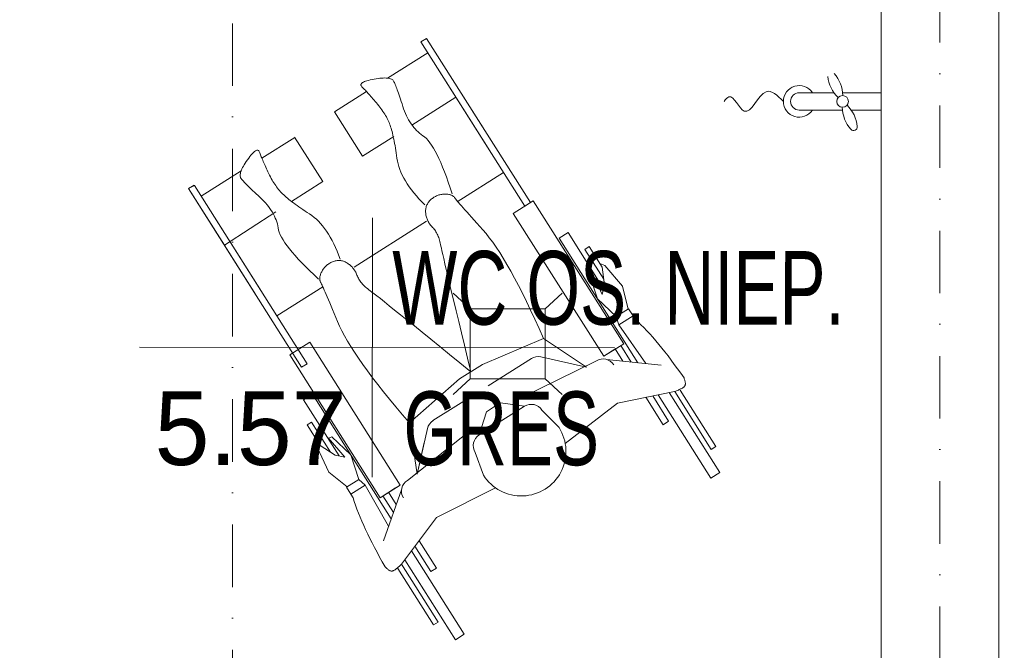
# Model space of a CAD drawing. Header units: centimetres. Extents: x -122 to 72759, y 3298 to 43172.
# Tile 71 of 243: x 36361 to 36561, y 10947 to 11076. Entities that reach past the tile are written whole.
import ezdxf
from ezdxf.enums import TextEntityAlignment as Align

# ---------------------------------------------------------------- set-up
doc = ezdxf.new("R2010")
doc.units = ezdxf.units.CM
doc.header["$MEASUREMENT"] = 0
doc.linetypes.add('DASHDOT', pattern=[25.4, 12.7, -6.35, 0, -6.35])
for name, color, linetype, lineweight in [('0-LINIA ŚREDNIA', 7, 'Continuous', 5), ('0-OSIE', 7, 'DASHDOT', 5), ('_ ściany konstrukcyjne', 7, 'Continuous', 5), ('_nowe meble', 7, 'Continuous', 5), ('meble', 7, 'Continuous', 5), ('METKI MIESZKAŃ', 7, 'Continuous', 5), ('TECHNOLOGIA', 7, 'Continuous', 5), ('ZZZ_Xref', 7, 'Continuous', 5)]:
    doc.layers.add(name, color=color, linetype=linetype, lineweight=lineweight)
doc.styles.add('tabelka', font='swz721lc.ttf')

# ---------------------------------------------------------------- blocks, each defined once
blk = doc.blocks.new('G$CA1DC9C89')
at = {"layer": '0-LINIA ŚREDNIA', "lineweight": 5}
blk.add_lwpolyline([(325.88, 544.32), (325.88, 225.53), (1938.96, 225.46), (1938.96, 249.46), (1913.96, 249.46), (1913.96, 785.16), (2491.1, 785.1), (2491.1, 596.1), (2825.26, 596.1), (2825.26, 628.14), (2825.26, 628.14), (2825.26, 785.1), (4105.09, 785.11)], dxfattribs=at)
at = {"layer": '0-OSIE', "lineweight": 5}
for points in [[(1901.96, 2227.68), (1901.96, -10.39)], [(1758.02, 892.87), (1758.02, -10.46)]]:
    blk.add_lwpolyline(points, dxfattribs=at)
at = {"layer": '_ ściany konstrukcyjne', "lineweight": 5}
for points in [[(325.88, 544.32), (325.88, 225.53), (1938.96, 225.46), (1938.96, 249.46), (1913.96, 249.46), (1913.96, 785.16), (2491.1, 785.1), (2491.1, 596.1), (2825.26, 596.1), (2825.26, 628.14), (2825.26, 628.14), (2825.26, 785.1), (4105.09, 785.11)], [(349.88, 544.32), (349.88, 249.53), (1889.96, 249.46), (1889.96, 809.16), (1952.01, 809.13)], [(349.88, 544.32), (349.88, 249.53), (1889.96, 249.46), (1889.96, 809.16), (1952.01, 809.14)]]:
    blk.add_lwpolyline(points, dxfattribs=at)
at = {"layer": '_nowe meble', "lineweight": 5}
for points in [[(1802.92, 404.49), (1806.39, 401.25)], [(1821.6, 401.25), (1825.07, 404.49)], [(1802.92, 383.83), (1806.39, 387.06)], [(1821.6, 387.06), (1825.07, 383.83)]]:
    blk.add_lwpolyline(points, dxfattribs=at)
blk.add_lwpolyline([(1806.39, 387.06), (1821.6, 387.06), (1821.6, 401.25), (1806.39, 401.25)], close=True, dxfattribs=at)
at = {"layer": 'meble', "lineweight": 5}
for p, q in [((1797.48, 456.32), (1796.35, 455.61)), ((1796.35, 455.61), (1817.49, 422.18)), ((1810.01, 434.01), (1796.35, 455.61)), ((1818.62, 422.89), (1797.48, 456.32)), ((1797.48, 456.32), (1811.08, 434.81)), ((1797.75, 453.4), (1789.57, 448.22)), ((1778.76, 441.39), (1785.27, 445.51)), ((1794.51, 438.69), (1803.47, 444.35)), ((1784.48, 432.35), (1778.76, 441.39)), ((1784.48, 432.35), (1778.76, 441.39)), ((1763.95, 431.91), (1770.67, 436.16)), ((1776.36, 427.16), (1770.62, 436.24)), ((1784.48, 432.35), (1790.86, 436.38)), ((1751.63, 424.23), (1759.78, 429.39)), ((1803.75, 423.06), (1813.16, 429.02)), ((1770, 423.14), (1776.36, 427.16)), ((1750.21, 426.48), (1749.08, 425.76)), ((1750.25, 426.41), (1749.08, 425.76)), ((1749.08, 425.76), (1772.07, 389.4)), ((1756.35, 414.26), (1749.08, 425.76)), ((1773.2, 390.12), (1750.25, 426.41)), ((1819.21, 423.27), (1815.14, 420.69)), ((1817.49, 422.18), (1818.62, 422.89)), ((1837.6, 394.19), (1819.21, 423.27)), ((1766.8, 421.03), (1756.35, 414.26)), ((1763.89, 404.84), (1754.79, 419.22)), ((1797.48, 419.1), (1782.73, 409.77)), ((1833.53, 391.62), (1815.14, 420.69)), ((1826.28, 416.79), (1824.47, 415.64)), ((1826.28, 416.79), (1824.47, 415.64)), ((1826.28, 416.79), (1833.5, 405.37)), ((1762.76, 404.13), (1755.98, 414.85)), ((1840.5, 390.3), (1824.47, 415.64)), ((1829.7, 413.38), (1830.6, 413.95)), ((1829.7, 413.38), (1833.54, 407.3)), ((1833.24, 409.78), (1830.6, 413.95)), ((1830.61, 408.37), (1831.14, 408.84)), ((1831.14, 408.84), (1833.22, 404.23)), ((1833.79, 410.13), (1832.77, 410.53)), ((1833.69, 406.14), (1833.24, 409.78)), ((1837.39, 405.86), (1833.79, 410.13)), ((1832.28, 403.3), (1830.61, 408.37)), ((1767.04, 399.85), (1776.37, 405.75)), ((1833.22, 404.23), (1833.69, 406.14)), ((1838.48, 401.21), (1837.39, 405.86)), ((1836.09, 399.7), (1832.28, 403.3)), ((1838.61, 401.29), (1836.09, 399.7)), ((1839.52, 399.86), (1838.61, 401.29)), ((1836.09, 399.7), (1836.62, 398.03)), ((1839.52, 399.86), (1836.62, 398.03)), ((1839.96, 399.16), (1839.52, 399.86)), ((1842.1, 390.13), (1836.61, 398.05)), ((1821.28, 395.27), (1808.84, 389.93)), ((1830.05, 389.42), (1821.28, 395.27)), ((1769.65, 391.92), (1773.72, 394.5)), ((1792.1, 365.42), (1773.72, 394.5)), ((1837.6, 394.19), (1833.53, 391.62)), ((1837.6, 394.19), (1833.53, 391.62)), ((1836.01, 393.19), (1833.53, 391.62)), ((1837.6, 394.19), (1834.43, 392.19)), ((1837.6, 394.19), (1834.43, 392.19)), ((1837.44, 390.63), (1835.87, 393.11)), ((1839.14, 390.45), (1837, 393.82)), ((1788.03, 362.85), (1769.65, 391.92)), ((1818.82, 391.18), (1810.04, 385.63)), ((1832.04, 390.68), (1816.5, 383.01)), ((1830.05, 389.42), (1820.75, 391.52)), ((1845.26, 389.79), (1834.07, 390.99)), ((1772.07, 389.4), (1773.2, 390.12)), ((1808.84, 389.93), (1804.21, 387.01)), ((1794.05, 378.05), (1804.21, 387.01)), ((1849.08, 384.74), (1856.34, 373.26)), ((1772.47, 382.76), (1774.28, 383.91)), ((1772.47, 382.76), (1774.28, 383.91)), ((1772.47, 382.76), (1779.69, 371.34)), ((1790.3, 358.56), (1774.28, 383.91)), ((1798.8, 378.53), (1807.58, 384.07)), ((1836.32, 382.09), (1847.93, 384.46)), ((1845.62, 377.7), (1842.09, 383.27)), ((1843.5, 383.55), (1846.75, 378.41)), ((1855.35, 366.81), (1844.62, 383.78)), ((1846.86, 384.24), (1857.16, 367.95)), ((1855.43, 372.68), (1847.99, 384.46)), ((1817.43, 381.44), (1808.2, 375.61)), ((1809.69, 380.34), (1811.1, 381.24)), ((1809.69, 380.34), (1811.1, 381.24)), ((1812.51, 382.13), (1811.1, 381.24)), ((1812.51, 382.13), (1811.1, 381.24)), ((1817.43, 381.44), (1812.51, 382.13)), ((1825.72, 373.85), (1836.32, 382.09)), ((1808.2, 375.61), (1809.69, 380.34)), ((1820.97, 380.64), (1824.45, 377.14)), ((1774.08, 378.21), (1773.18, 377.64)), ((1775.81, 373.47), (1773.18, 377.64)), ((1774.08, 378.21), (1777.93, 372.13)), ((1793.59, 366.37), (1807.18, 377.11)), ((1795.58, 367.62), (1794.05, 378.05)), ((1795.58, 367.62), (1794.05, 378.05)), ((1795.58, 367.62), (1797.67, 376.92)), ((1846.75, 378.41), (1845.62, 377.7)), ((1778.22, 375.24), (1777.56, 374.96)), ((1777.56, 374.96), (1780.84, 371.1)), ((1782.09, 371.56), (1778.22, 375.24)), ((1775.26, 373.12), (1775.34, 374.21)), ((1777.58, 368.04), (1775.26, 373.12)), ((1778.92, 371.5), (1775.81, 373.47)), ((1795.58, 367.62), (1797.03, 374.08)), ((1856.34, 373.26), (1855.43, 372.68)), ((1780.84, 371.1), (1778.92, 371.5)), ((1783.7, 366.57), (1782.09, 371.56)), ((1809.07, 367.42), (1807.4, 372.06)), ((1781.32, 365.06), (1777.58, 368.04)), ((1857.16, 367.95), (1855.35, 366.81)), ((1781.18, 364.98), (1783.7, 366.57)), ((1782.09, 363.54), (1781.18, 364.98)), ((1782.09, 363.54), (1784.99, 365.37)), ((1783.7, 366.57), (1784.99, 365.37)), ((1789.77, 357.04), (1784.97, 365.4)), ((1788.03, 362.85), (1792.1, 365.42)), ((1788.03, 362.85), (1792.1, 365.42)), ((1788.03, 362.85), (1791.19, 364.85)), ((1788.03, 362.85), (1791.19, 364.85)), ((1788.72, 354.04), (1792.43, 364.66)), ((1789.61, 363.85), (1792.1, 365.42)), ((1811.5, 364.86), (1799.49, 358.79)), ((1782.53, 362.85), (1782.09, 363.54)), ((1790.75, 359.85), (1788.62, 363.22)), ((1791.32, 361.46), (1789.75, 363.94)), ((1799.49, 358.79), (1792.39, 349.34)), ((1795.11, 352.96), (1798.36, 347.82)), ((1799.5, 348.53), (1795.97, 354.1)), ((1805.16, 335.07), (1794.43, 352.04)), ((1799.82, 337.51), (1792.37, 349.29)), ((1793.05, 350.21), (1803.35, 333.93)), ((1791.65, 348.42), (1798.91, 336.94)), ((1798.36, 347.82), (1799.5, 348.53)), ((1798.91, 336.94), (1799.82, 337.51)), ((1803.35, 333.93), (1805.16, 335.07))]:
    blk.add_line(p, q, dxfattribs=at)
for points in [[(1802.7, 424.66), (1802.3, 425.89), (1801.91, 427.04), (1801.52, 428.13), (1801.14, 429.16), (1800.75, 430.13), (1800.37, 431.03), (1800, 431.87), (1799.62, 432.64), (1799.25, 433.35), (1798.89, 433.99), (1798.52, 434.57), (1798.16, 435.09), (1797.8, 435.54), (1797.45, 435.93), (1797.1, 436.26), (1796.75, 436.52), (1796.41, 436.76), (1796.08, 437.01), (1795.76, 437.29), (1795.45, 437.58), (1795.16, 437.89), (1794.87, 438.21), (1794.6, 438.56), (1794.34, 438.92), (1794.09, 439.31), (1793.85, 439.71), (1793.62, 440.12), (1793.41, 440.56), (1793.2, 441.01), (1793.01, 441.48), (1792.83, 441.97), (1792.66, 442.48), (1792.5, 442.98), (1792.35, 443.46), (1792.2, 443.92), (1792.05, 444.35), (1791.92, 444.76), (1791.79, 445.14), (1791.66, 445.5), (1791.54, 445.83), (1791.43, 446.14), (1791.32, 446.42), (1791.21, 446.69), (1791.12, 446.92), (1791.03, 447.13), (1790.94, 447.32), (1790.86, 447.48), (1790.79, 447.62), (1790.71, 447.74), (1790.6, 447.85), (1790.48, 447.95), (1790.33, 448.03), (1790.16, 448.1), (1789.96, 448.16), (1789.75, 448.2), (1789.51, 448.23), (1789.25, 448.25), (1788.97, 448.26), (1788.66, 448.25), (1788.34, 448.23), (1787.99, 448.2), (1787.62, 448.15), (1787.22, 448.1), (1786.81, 448.02), (1786.4, 447.95), (1786.02, 447.87), (1785.68, 447.78), (1785.37, 447.7), (1785.1, 447.61), (1784.86, 447.52), (1784.66, 447.42), (1784.49, 447.33), (1784.35, 447.23), (1784.25, 447.13), (1784.18, 447.03), (1784.14, 446.92), (1784.14, 446.81), (1784.18, 446.7), (1784.25, 446.59), (1784.35, 446.47), (1784.47, 446.35), (1784.61, 446.21), (1784.75, 446.07), (1784.89, 445.91), (1785.05, 445.75), (1785.21, 445.57), (1785.39, 445.38), (1785.57, 445.18), (1785.75, 444.97), (1785.95, 444.75), (1786.15, 444.52), (1786.37, 444.28), (1786.59, 444.03), (1786.82, 443.76), (1787.05, 443.49), (1787.3, 443.2), (1787.54, 442.91), (1787.78, 442.62), (1788, 442.33), (1788.22, 442.04), (1788.42, 441.75), (1788.62, 441.46), (1788.81, 441.18), (1788.99, 440.89), (1789.15, 440.61), (1789.31, 440.32), (1789.46, 440.04), (1789.6, 439.75), (1789.74, 439.47), (1789.86, 439.19), (1789.97, 438.91), (1790.07, 438.63), (1790.17, 438.34), (1790.27, 438.03), (1790.36, 437.71), (1790.46, 437.37), (1790.55, 437.01), (1790.64, 436.63), (1790.73, 436.24), (1790.82, 435.83), (1790.9, 435.4), (1790.99, 434.95), (1791.07, 434.49), (1791.16, 434.01), (1791.24, 433.51), (1791.32, 433), (1791.39, 432.46), (1791.47, 431.91), (1791.56, 431.35), (1791.69, 430.79), (1791.86, 430.22), (1792.05, 429.64), (1792.29, 429.07), (1792.55, 428.48), (1792.86, 427.9), (1793.2, 427.31), (1793.57, 426.71), (1793.98, 426.11), (1794.42, 425.51), (1794.89, 424.9), (1795.41, 424.29), (1795.95, 423.67), (1796.54, 423.05), (1797.15, 422.42)], [(1775.53, 407.34), (1774.59, 408.21), (1773.7, 409.06), (1772.88, 409.87), (1772.11, 410.66), (1771.39, 411.41), (1770.74, 412.13), (1770.14, 412.83), (1769.59, 413.49), (1769.11, 414.13), (1768.68, 414.73), (1768.31, 415.31), (1767.99, 415.85), (1767.73, 416.37), (1767.53, 416.85), (1767.38, 417.31), (1767.29, 417.74), (1767.22, 418.15), (1767.13, 418.55), (1767.01, 418.96), (1766.88, 419.36), (1766.72, 419.76), (1766.54, 420.15), (1766.35, 420.55), (1766.13, 420.94), (1765.89, 421.32), (1765.62, 421.71), (1765.34, 422.09), (1765.04, 422.47), (1764.71, 422.85), (1764.37, 423.22), (1764, 423.59), (1763.61, 423.96), (1763.22, 424.32), (1762.85, 424.66), (1762.5, 424.99), (1762.17, 425.3), (1761.86, 425.59), (1761.57, 425.87), (1761.3, 426.14), (1761.05, 426.39), (1760.81, 426.62), (1760.6, 426.84), (1760.41, 427.04), (1760.24, 427.23), (1760.08, 427.4), (1759.95, 427.56), (1759.83, 427.7), (1759.74, 427.83), (1759.66, 427.95), (1759.61, 428.09), (1759.58, 428.25), (1759.56, 428.42), (1759.57, 428.6), (1759.6, 428.8), (1759.65, 429.01), (1759.73, 429.24), (1759.82, 429.49), (1759.93, 429.74), (1760.07, 430.02), (1760.22, 430.31), (1760.4, 430.61), (1760.6, 430.93), (1760.81, 431.26), (1761.05, 431.61), (1761.3, 431.94), (1761.53, 432.25), (1761.75, 432.53), (1761.96, 432.77), (1762.15, 432.98), (1762.33, 433.16), (1762.51, 433.3), (1762.66, 433.42), (1762.81, 433.5), (1762.95, 433.55), (1763.07, 433.57), (1763.18, 433.55), (1763.28, 433.51), (1763.36, 433.43), (1763.44, 433.32), (1763.5, 433.18), (1763.56, 433.01), (1763.62, 432.84), (1763.7, 432.65), (1763.78, 432.45), (1763.86, 432.24), (1763.95, 432.02), (1764.05, 431.78), (1764.15, 431.53), (1764.26, 431.27), (1764.38, 431), (1764.51, 430.72), (1764.64, 430.42), (1764.77, 430.12), (1764.92, 429.8), (1765.07, 429.47), (1765.22, 429.13), (1765.38, 428.78), (1765.55, 428.45), (1765.71, 428.12), (1765.88, 427.8), (1766.06, 427.49), (1766.24, 427.19), (1766.42, 426.9), (1766.6, 426.62), (1766.79, 426.35), (1766.98, 426.08), (1767.17, 425.83), (1767.37, 425.58), (1767.57, 425.34), (1767.78, 425.11), (1767.98, 424.89), (1768.2, 424.68), (1768.42, 424.47), (1768.65, 424.25), (1768.91, 424.03), (1769.18, 423.8), (1769.46, 423.56), (1769.77, 423.32), (1770.08, 423.08), (1770.42, 422.82), (1770.77, 422.56), (1771.14, 422.3), (1771.52, 422.03), (1771.93, 421.75), (1772.34, 421.47), (1772.78, 421.18), (1773.23, 420.88), (1773.69, 420.58), (1774.16, 420.26), (1774.62, 419.9), (1775.07, 419.51), (1775.5, 419.09), (1775.93, 418.64), (1776.34, 418.15), (1776.75, 417.63), (1777.14, 417.07), (1777.52, 416.48), (1777.9, 415.86), (1778.26, 415.2), (1778.61, 414.52), (1778.95, 413.79), (1779.27, 413.04), (1779.59, 412.25), (1779.9, 411.42)], [(1821.28, 395.27), (1820.39, 397.28), (1819.52, 399.19), (1818.66, 401.03), (1817.82, 402.78), (1817, 404.46), (1816.19, 406.04), (1815.39, 407.55), (1814.61, 408.97), (1813.85, 410.31), (1813.1, 411.56), (1812.37, 412.73), (1811.65, 413.82), (1810.95, 414.83), (1810.26, 415.75), (1809.6, 416.59), (1808.94, 417.35), (1808.31, 418.05), (1807.72, 418.71), (1807.17, 419.33), (1806.65, 419.91), (1806.16, 420.45), (1805.72, 420.95), (1805.31, 421.42), (1804.93, 421.85), (1804.59, 422.23), (1804.29, 422.58), (1804.02, 422.89), (1803.79, 423.17), (1803.6, 423.4), (1803.44, 423.6), (1803.32, 423.75), (1803.24, 423.87), (1803.17, 423.97), (1803.09, 424.06), (1803, 424.14), (1802.9, 424.22), (1802.8, 424.29), (1802.69, 424.35), (1802.57, 424.41), (1802.44, 424.46), (1802.31, 424.5), (1802.16, 424.54), (1802.01, 424.57), (1801.85, 424.59), (1801.69, 424.61), (1801.51, 424.62), (1801.33, 424.63), (1801.14, 424.63), (1800.95, 424.62), (1800.75, 424.6), (1800.57, 424.58), (1800.38, 424.54), (1800.2, 424.5), (1800.02, 424.45), (1799.84, 424.4), (1799.67, 424.33), (1799.49, 424.26), (1799.32, 424.17), (1799.16, 424.08), (1798.99, 423.98), (1798.83, 423.88), (1798.67, 423.76), (1798.52, 423.64), (1798.37, 423.51), (1798.22, 423.37), (1798.08, 423.23), (1797.96, 423.08), (1797.85, 422.93), (1797.74, 422.77), (1797.65, 422.61), (1797.57, 422.45), (1797.5, 422.28), (1797.44, 422.11), (1797.39, 421.93), (1797.35, 421.74), (1797.32, 421.56), (1797.3, 421.36), (1797.3, 421.17), (1797.3, 420.97), (1797.32, 420.76), (1797.34, 420.56), (1797.37, 420.35), (1797.42, 420.15), (1797.46, 419.96), (1797.52, 419.76), (1797.59, 419.57), (1797.66, 419.39), (1797.75, 419.2), (1797.84, 419.02), (1797.94, 418.84), (1798.05, 418.67), (1798.16, 418.5), (1798.29, 418.33), (1798.42, 418.17), (1798.56, 418.01), (1798.71, 417.85), (1798.87, 417.69), (1799.01, 417.51), (1799.15, 417.33), (1799.28, 417.14), (1799.41, 416.94), (1799.53, 416.73), (1799.65, 416.5), (1799.76, 416.27), (1799.86, 416.03), (1799.96, 415.78), (1800.05, 415.51), (1800.14, 415.24), (1800.22, 414.96), (1800.29, 414.66), (1800.36, 414.36), (1800.42, 414.05), (1800.5, 413.65), (1800.62, 413.09), (1800.78, 412.37), (1800.98, 411.49), (1801.22, 410.45), (1801.5, 409.26), (1801.82, 407.9), (1802.18, 406.38), (1802.59, 404.7), (1803.03, 402.86), (1803.51, 400.86), (1804.03, 398.7), (1804.59, 396.39), (1805.2, 393.91), (1805.84, 391.27), (1806.52, 388.47)], [(1794.05, 378.05), (1792.62, 379.71), (1791.26, 381.32), (1789.97, 382.89), (1788.75, 384.4), (1787.59, 385.86), (1786.5, 387.27), (1785.49, 388.64), (1784.54, 389.95), (1783.65, 391.21), (1782.84, 392.43), (1782.09, 393.59), (1781.42, 394.71), (1780.81, 395.77), (1780.27, 396.79), (1779.8, 397.75), (1779.39, 398.67), (1779.03, 399.53), (1778.69, 400.35), (1778.37, 401.12), (1778.07, 401.83), (1777.78, 402.5), (1777.52, 403.12), (1777.28, 403.69), (1777.05, 404.22), (1776.85, 404.69), (1776.66, 405.11), (1776.49, 405.48), (1776.34, 405.81), (1776.22, 406.08), (1776.11, 406.31), (1776.02, 406.49), (1775.95, 406.62), (1775.89, 406.72), (1775.84, 406.83), (1775.81, 406.95), (1775.78, 407.06), (1775.76, 407.19), (1775.75, 407.32), (1775.75, 407.45), (1775.76, 407.58), (1775.78, 407.72), (1775.8, 407.87), (1775.84, 408.02), (1775.89, 408.17), (1775.94, 408.33), (1776.01, 408.5), (1776.08, 408.66), (1776.16, 408.84), (1776.25, 409.01), (1776.35, 409.17), (1776.45, 409.33), (1776.56, 409.48), (1776.68, 409.63), (1776.8, 409.77), (1776.93, 409.91), (1777.06, 410.04), (1777.21, 410.16), (1777.35, 410.28), (1777.51, 410.39), (1777.66, 410.5), (1777.83, 410.6), (1778, 410.69), (1778.18, 410.78), (1778.36, 410.86), (1778.55, 410.93), (1778.74, 410.99), (1778.92, 411.04), (1779.11, 411.08), (1779.3, 411.11), (1779.48, 411.12), (1779.66, 411.13), (1779.85, 411.12), (1780.03, 411.1), (1780.21, 411.07), (1780.39, 411.02), (1780.58, 410.97), (1780.76, 410.9), (1780.94, 410.82), (1781.12, 410.73), (1781.3, 410.63), (1781.47, 410.52), (1781.64, 410.4), (1781.8, 410.28), (1781.96, 410.15), (1782.11, 410.02), (1782.25, 409.87), (1782.39, 409.73), (1782.52, 409.57), (1782.64, 409.41), (1782.76, 409.25), (1782.87, 409.07), (1782.98, 408.89), (1783.07, 408.71), (1783.17, 408.52), (1783.25, 408.32), (1783.33, 408.12), (1783.41, 407.91), (1783.5, 407.71), (1783.61, 407.5), (1783.72, 407.3), (1783.85, 407.1), (1783.99, 406.9), (1784.14, 406.7), (1784.3, 406.5), (1784.48, 406.3), (1784.67, 406.1), (1784.86, 405.91), (1785.07, 405.71), (1785.29, 405.52), (1785.53, 405.33), (1785.77, 405.14), (1786.03, 404.95), (1786.36, 404.7), (1786.81, 404.36), (1787.39, 403.9), (1788.1, 403.35), (1788.93, 402.68), (1789.9, 401.92), (1790.99, 401.04), (1792.2, 400.07), (1793.55, 398.98), (1795.02, 397.8), (1796.62, 396.51), (1798.34, 395.11), (1800.2, 393.61), (1802.18, 392), (1804.29, 390.29), (1806.52, 388.47)], [(1849.88, 387.22), (1849.21, 388.17), (1848.56, 389.09), (1847.9, 389.98), (1847.26, 390.85), (1846.62, 391.69), (1845.98, 392.51), (1845.36, 393.29), (1844.73, 394.05), (1844.12, 394.79), (1843.5, 395.49), (1842.9, 396.17), (1842.3, 396.82), (1841.71, 397.45), (1841.12, 398.05), (1840.53, 398.62), (1839.96, 399.16)], [(1847.99, 384.46), (1848.19, 384.54), (1848.38, 384.61), (1848.56, 384.69), (1848.73, 384.76), (1848.89, 384.83), (1849.04, 384.9), (1849.18, 384.97), (1849.31, 385.03), (1849.43, 385.1), (1849.54, 385.16), (1849.64, 385.22), (1849.73, 385.28), (1849.81, 385.34), (1849.88, 385.4), (1849.94, 385.45), (1849.99, 385.51), (1850.04, 385.56), (1850.07, 385.63), (1850.1, 385.7), (1850.12, 385.77), (1850.14, 385.86), (1850.15, 385.95), (1850.15, 386.04), (1850.15, 386.15), (1850.14, 386.26), (1850.12, 386.38), (1850.09, 386.5), (1850.06, 386.63), (1850.03, 386.77), (1849.98, 386.91), (1849.93, 387.06), (1849.88, 387.22)], [(1789.07, 348.77), (1788.49, 349.77), (1787.94, 350.76), (1787.41, 351.73), (1786.91, 352.69), (1786.42, 353.63), (1785.96, 354.55), (1785.52, 355.45), (1785.1, 356.34), (1784.7, 357.21), (1784.32, 358.07), (1783.97, 358.91), (1783.64, 359.73), (1783.33, 360.53), (1783.04, 361.32), (1782.78, 362.09), (1782.53, 362.85)], [(1792.37, 349.29), (1792.21, 349.14), (1792.06, 349), (1791.92, 348.87), (1791.78, 348.75), (1791.65, 348.63), (1791.52, 348.53), (1791.4, 348.43), (1791.28, 348.34), (1791.17, 348.26), (1791.07, 348.19), (1790.97, 348.12), (1790.88, 348.07), (1790.79, 348.02), (1790.71, 347.98), (1790.63, 347.95), (1790.56, 347.93), (1790.49, 347.91), (1790.42, 347.91), (1790.34, 347.91), (1790.27, 347.92), (1790.18, 347.95), (1790.1, 347.98), (1790.01, 348.02), (1789.92, 348.06), (1789.82, 348.12), (1789.72, 348.19), (1789.62, 348.26), (1789.52, 348.34), (1789.41, 348.44), (1789.3, 348.54), (1789.18, 348.65), (1789.07, 348.77)]]:
    blk.add_lwpolyline(points, dxfattribs=at)
for centre, radius, start, end in [((1820.19, 389.01), 2.57, 77.3072, 122.3072), ((1833.41, 388.51), 2.57, 32.3072, 122.3072), ((1818.8, 379.27), 2.57, 32.3072, 122.3072), ((1800.18, 376.36), 2.57, 122.3072, 167.3072), ((1816.76, 372.28), 9.09, 212.3072, 32.3072), ((1809.57, 373.44), 2.57, 122.3072, 212.3072), ((1794.96, 364.2), 2.57, 122.3072, 212.3072), ((1794.96, 364.2), 2.57, 122.3072, 212.3072)]:
    blk.add_arc(centre, radius, start, end, dxfattribs=at)
at = {"layer": 'METKI MIESZKAŃ', "lineweight": 5}
blk.add_line((1786.47, 419.82), (1786.45, 367.03), dxfattribs=at)
blk.add_lwpolyline([(1739.11, 393.45), (1835.73, 393.4)], dxfattribs=at)
at = {"layer": 'TECHNOLOGIA', "lineweight": 5}
for p, q in [((1880.37, 445.26), (1873.32, 445.26)), ((1889.96, 445.26), (1882.16, 445.26)), ((1882.11, 441.72), (1873.32, 441.72)), ((1889.96, 441.72), (1883.9, 441.72))]:
    blk.add_line(p, q, dxfattribs=at)
blk.add_circle((1882.13, 443.49), 1.19, dxfattribs=at)
for centre, radius, start, end in [((1875.12, 444.48), 7.08, 1.6031, 41.3048), ((1886.19, 449.3), 7.08, 185.7429, 225.4445), ((1873.32, 443.49), 3.22, 33.4714, 326.5286), ((1873.32, 443.49), 1.77, 90, 270), ((1889.15, 442.5), 7.08, 181.6031, 221.3048), ((1878.08, 437.68), 7.08, 5.7429, 45.4445), ((1884.39, 438.31), 0.745, 221.3048, 5.7429)]:
    blk.add_arc(centre, radius, start, end, dxfattribs=at)
blk.add_spline([(1870.1, 443.49), (1866.57, 445.47), (1862.12, 441.51), (1859.01, 444.41), (1858.02, 443.49)], degree=3, dxfattribs=at)
at = {"layer": 'METKI MIESZKAŃ', "lineweight": 5, "ltscale": 0.5, "style": 'tabelka', "width": 0.7}
for s, p in [('WC OS. NIEP.', (1790.51, 398.07)), ('GRES', (1792.79, 369.47))]:
    blk.add_text(s, height=15, rotation=359.9707, dxfattribs=at).set_placement(p)
at = {"layer": 'METKI MIESZKAŃ', "lineweight": 5, "ltscale": 0.5, "style": 'tabelka'}
blk.add_text('5.57', height=15, rotation=359.9707, dxfattribs=at).set_placement((1781.2, 369.48), align=Align.RIGHT)

msp = doc.modelspace()

# ---------------------------------------------------------------- block references
at = {"layer": 'ZZZ_Xref'}
msp.add_blockref('G$CA1DC9C89', (34646.15529, 10615.38849), dxfattribs=at)

doc.saveas('drawing.dxf')
